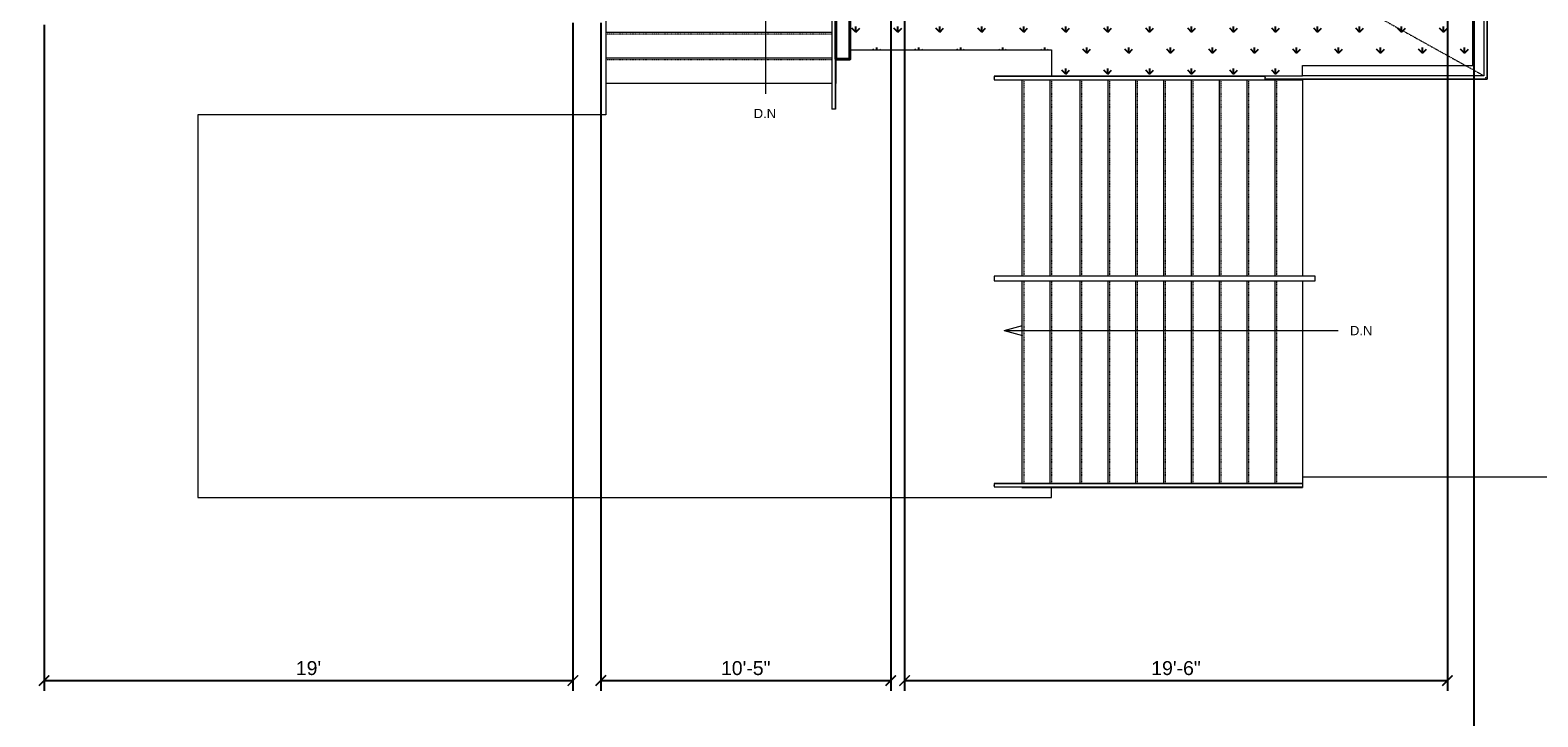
# Model space of a CAD drawing. Header units: inches. Extents: x -2078 to 109126, y -964 to 6385.
# Tile 162 of 256: x 26511 to 27161, y 3368 to 3664. Entities that reach past the tile are written whole.
import ezdxf

# ---------------------------------------------------------------- set-up
doc = ezdxf.new("R2010")
doc.units = ezdxf.units.IN
doc.header["$MEASUREMENT"] = 0
doc.linetypes.add('HIDDEN2', pattern=[0.1875, 0.125, -0.0625])
doc.linetypes.add('Overhead 1_16_', pattern=[0.101562, 0.0625, -0.039062])
for name, color, linetype, lineweight in [('A-ANNO', 2, 'Continuous', 5), ('A-ANNO-DIMS', 1, 'Continuous', 9), ('A-DETAIL-3', 40, 'Continuous', 15), ('A-DETL-THIN', 151, 'Continuous', 9), ('A-FLOR', 6, 'Continuous', 18), ('A-HIDDEN', 2, 'HIDDEN2', 18), ('A-RAILING', 4, 'Continuous', 9), ('A-STRS', 4, 'Continuous', 9), ('A-WALL', 3, 'Continuous', 40)]:
    doc.layers.add(name, color=color, linetype=linetype, lineweight=lineweight)
doc.layers.add('A-HATCH', color=9, linetype='Continuous')
doc.styles.add('Arial_2', font='arial.ttf', dxfattribs={"height": 3})
doc.styles.add('JC', font='arial.ttf', dxfattribs={"height": 0.125})
doc.dimstyles.new('JC-DIMS', dxfattribs={"dimtxt": 0.125, "dimasz": 0.09375, "dimexe": 0.09375, "dimexo": 0.09375, "dimgap": 0.046875, "dimtad": 1, "dimdec": 1, "dimzin": 0, "dimdsep": 46, "dimlunit": 4, "dimtxsty": 'JC', "dimblk": 'ARCHTICK', "dimcen": 0.09, "dimclrd": 1, "dimclre": 1, "dimclrt": 256, "dimadec": 0, "dimazin": 0, "dimtfac": 1, "dimtdec": 1, "dimtofl": 0, "dimtmove": 1, "dimatfit": 3, "dimfxl": 1, "dimtolj": 1, "dimtzin": 0, "dimarcsym": 0})

# ---------------------------------------------------------------- blocks, each defined once
blk = doc.blocks.new('Top Rail Type - Top Rail_Internal_-1593777-3RD FL')
at = {"layer": 'A-RAILING'}
for p, q in [((750.01, -324.59), (750.01, -467.59)), ((751.51, -467.59), (751.51, -324.59))]:
    blk.add_line(p, q, dxfattribs=at)
at = {"layer": 'A-RAILING', "flags": 128}
for points in [[(750.68, -324.59), (750.76, -324.59), (750.84, -324.59)], [(750.84, -467.59), (750.76, -467.59), (750.68, -467.59)]]:
    blk.add_lwpolyline(points, dxfattribs=at)
blk = doc.blocks.new('Top Rail Type - Top Rail_Internal_-V6-3RD FL')
at = {"layer": 'A-RAILING'}
for p, q in [((751.51, -324.59), (750.01, -324.59)), ((750.01, -324.59), (750.01, -467.59)), ((751.51, -324.59), (751.51, -467.59)), ((751.51, -467.59), (750.01, -467.59))]:
    blk.add_line(p, q, dxfattribs=at)
blk = doc.blocks.new('Top Rail Type - Top Rail_Internal_-1673970-3RD FL')
at = {"layer": 'A-RAILING'}
for p, q in [((1031.08, -275.68), (1031.08, -453.18)), ((1031.92, -275.68), (1031.74, -275.68)), ((1032.58, -454.68), (1032.58, -275.68)), ((936.83, -453.84), (936.83, -454.02)), ((936.83, -454.68), (1032.58, -454.68)), ((1031.08, -453.18), (952.93, -453.18))]:
    blk.add_line(p, q, dxfattribs=at)
blk.add_open_spline([(1031.74, -453.84), (1031.75, -453.85), (1031.78, -453.89), (1031.83, -453.93), (1031.88, -453.98), (1031.91, -454.01), (1031.92, -454.02)], degree=3, knots=[0.46086968, 0.46086968, 0.46086968, 0.46086968, 0.47916667, 0.5, 0.52083333, 0.53913032, 0.53913032, 0.53913032, 0.53913032], dxfattribs=at)
blk = doc.blocks.new('Top Rail Type - Top Rail_Internal_-V9-3RD FL')
at = {"layer": 'A-RAILING'}
for p, q in [((1032.58, -275.68), (1031.08, -275.68)), ((1031.08, -275.68), (1031.08, -453.18)), ((1032.58, -275.68), (1032.58, -454.68)), ((936.83, -454.68), (936.83, -453.18)), ((1032.58, -454.68), (936.83, -454.68)), ((1031.08, -453.18), (952.93, -453.18))]:
    blk.add_line(p, q, dxfattribs=at)
blk = doc.blocks.new('Top Rail Type - Top Rail_Internal_-1676044-3RD FL')
at = {"layer": 'A-RAILING'}
for p, q in [((952.93, -629.01), (819.93, -629.01)), ((819.93, -630.51), (952.93, -630.51))]:
    blk.add_line(p, q, dxfattribs=at)
at = {"layer": 'A-RAILING', "flags": 128}
for points in [[(819.93, -629.84), (819.93, -629.76), (819.93, -629.68)], [(952.93, -629.68), (952.93, -629.76), (952.93, -629.84)]]:
    blk.add_lwpolyline(points, dxfattribs=at)
blk = doc.blocks.new('Top Rail Type - Top Rail_Internal_-V10-3RD FL')
at = {"layer": 'A-RAILING'}
for p, q in [((819.93, -629.01), (819.93, -630.51)), ((819.93, -629.01), (952.93, -629.01)), ((952.93, -629.01), (952.93, -630.51)), ((819.93, -630.51), (952.93, -630.51))]:
    blk.add_line(p, q, dxfattribs=at)
blk = doc.blocks.new('Top Rail Type - Top Rail_Internal_-1676055-3RD FL')
at = {"layer": 'A-RAILING'}
for p, q in [((936.83, -453.43), (819.93, -453.43)), ((819.93, -454.93), (952.93, -454.93))]:
    blk.add_line(p, q, dxfattribs=at)
at = {"layer": 'A-RAILING', "flags": 128}
blk.add_lwpolyline([(819.93, -454.26), (819.93, -454.18), (819.93, -454.1)], dxfattribs=at)
blk = doc.blocks.new('Top Rail Type - Top Rail_Internal_-V11-3RD FL')
at = {"layer": 'A-RAILING'}
for p, q in [((819.93, -453.43), (819.93, -454.93)), ((819.93, -453.43), (936.83, -453.43)), ((819.93, -454.93), (952.93, -454.93)), ((952.93, -454.68), (952.93, -454.93))]:
    blk.add_line(p, q, dxfattribs=at)
blk = doc.blocks.new('_ArchTick')
at = {"color": 0, "linetype": 'ByBlock', "const_width": 0.15}
blk.add_lwpolyline([(-0.5, -0.5), (0.5, 0.5)], dxfattribs=at)
blk = doc.blocks.new('*D773')
at = {"layer": 'A-ANNO-DIMS', "color": 1, "lineweight": -2, "transparency": 16777216}
for p, q in [((26888.32, 3862.52), (26888.32, 3379.5)), ((27122.32, 3817.45), (27122.32, 3379.5)), ((26888.32, 3384), (27122.32, 3384))]:
    blk.add_line(p, q, dxfattribs=at)
at = {"layer": 'Defpoints', "color": 0, "transparency": 16777216}
for p in [(26888.32, 3867.02), (27122.32, 3821.95), (27122.32, 3384)]:
    blk.add_point(p, dxfattribs=at)
at = {"layer": 'A-ANNO-DIMS', "color": 1, "lineweight": -2, "transparency": 16777216, "xscale": 4.5, "yscale": 4.5, "zscale": 4.5, "rotation": 180}
blk.add_blockref('_ArchTick', (26888.32, 3384), dxfattribs=at)
at = {"layer": 'A-ANNO-DIMS', "color": 1, "lineweight": -2, "transparency": 16777216, "xscale": 4.5, "yscale": 4.5, "zscale": 4.5}
blk.add_blockref('_ArchTick', (27122.32, 3384), dxfattribs=at)
at = {"layer": 'A-ANNO-DIMS', "transparency": 16777216, "insert": (27005.32, 3389.32), "char_height": 6, "width": 0.4874, "attachment_point": 5, "style": 'JC'}
blk.add_mtext('\\A1;19\'-6"', dxfattribs=at)
blk = doc.blocks.new('*D775')
at = {"layer": 'A-ANNO-DIMS', "color": 1, "lineweight": -2, "transparency": 16777216}
for p, q in [((26882.32, 3862.52), (26882.32, 3379.5)), ((26757.32, 3667.5), (26757.32, 3379.5)), ((26757.32, 3384), (26882.32, 3384))]:
    blk.add_line(p, q, dxfattribs=at)
at = {"layer": 'Defpoints', "color": 0, "transparency": 16777216}
for p in [(26882.32, 3867.02), (26757.32, 3672), (26882.32, 3384)]:
    blk.add_point(p, dxfattribs=at)
at = {"layer": 'A-ANNO-DIMS', "color": 1, "lineweight": -2, "transparency": 16777216, "xscale": 4.5, "yscale": 4.5, "zscale": 4.5, "rotation": 180}
blk.add_blockref('_ArchTick', (26757.32, 3384), dxfattribs=at)
at = {"layer": 'A-ANNO-DIMS', "color": 1, "lineweight": -2, "transparency": 16777216, "xscale": 4.5, "yscale": 4.5, "zscale": 4.5}
blk.add_blockref('_ArchTick', (26882.32, 3384), dxfattribs=at)
at = {"layer": 'A-ANNO-DIMS', "transparency": 16777216, "insert": (26819.82, 3389.32), "char_height": 6, "width": 0.4874, "attachment_point": 5, "style": 'JC'}
blk.add_mtext('\\A1;10\'-5"', dxfattribs=at)
blk = doc.blocks.new('*D777')
at = {"layer": 'A-ANNO-DIMS', "color": 1, "lineweight": -2, "transparency": 16777216}
for p, q in [((26517.32, 3666.69), (26517.32, 3379.5)), ((26745.32, 3667.5), (26745.32, 3379.5)), ((26517.32, 3384), (26745.32, 3384))]:
    blk.add_line(p, q, dxfattribs=at)
at = {"layer": 'Defpoints', "color": 0, "transparency": 16777216}
for p in [(26517.32, 3671.19), (26745.32, 3672), (26745.32, 3384)]:
    blk.add_point(p, dxfattribs=at)
at = {"layer": 'A-ANNO-DIMS', "color": 1, "lineweight": -2, "transparency": 16777216, "xscale": 4.5, "yscale": 4.5, "zscale": 4.5, "rotation": 180}
blk.add_blockref('_ArchTick', (26517.32, 3384), dxfattribs=at)
at = {"layer": 'A-ANNO-DIMS', "color": 1, "lineweight": -2, "transparency": 16777216, "xscale": 4.5, "yscale": 4.5, "zscale": 4.5}
blk.add_blockref('_ArchTick', (26745.32, 3384), dxfattribs=at)
at = {"layer": 'A-ANNO-DIMS', "transparency": 16777216, "insert": (26631.32, 3389.32), "char_height": 6, "width": 0.4874, "attachment_point": 5, "style": 'JC'}
blk.add_mtext("\\A1;19'", dxfattribs=at)
blk = doc.blocks.new('*D847')
at = {"layer": 'A-ANNO-DIMS', "color": 1, "lineweight": -2, "transparency": 16777216}
for p, q in [((27133.76, 4411.52), (27133.76, 3338.45)), ((25168.76, 3666.42), (25168.76, 3338.45)), ((25168.76, 3342.95), (27133.76, 3342.95))]:
    blk.add_line(p, q, dxfattribs=at)
at = {"layer": 'Defpoints', "color": 0, "transparency": 16777216}
for p in [(27133.76, 4416.02), (25168.76, 3670.92), (27133.76, 3342.95)]:
    blk.add_point(p, dxfattribs=at)
at = {"layer": 'A-ANNO-DIMS', "color": 1, "lineweight": -2, "transparency": 16777216, "xscale": 4.5, "yscale": 4.5, "zscale": 4.5, "rotation": 180}
blk.add_blockref('_ArchTick', (25168.76, 3342.95), dxfattribs=at)
at = {"layer": 'A-ANNO-DIMS', "color": 1, "lineweight": -2, "transparency": 16777216, "xscale": 4.5, "yscale": 4.5, "zscale": 4.5}
blk.add_blockref('_ArchTick', (27133.76, 3342.95), dxfattribs=at)
at = {"layer": 'A-ANNO-DIMS', "transparency": 16777216, "insert": (26151.26, 3348.27), "char_height": 6, "width": 0.5739, "attachment_point": 5, "style": 'JC'}
blk.add_mtext('\\A1;163\'-9"', dxfattribs=at)

msp = doc.modelspace()

# ---------------------------------------------------------------- hatches: boundary and pattern name
at = {"layer": 'A-HATCH'}
h = msp.add_hatch(dxfattribs=at)
h.set_pattern_fill('FP_2', color=254, scale=64, style=0, pattern_type=2)
h.set_pattern_definition([(90, (26106.959, 4097.954), (-9.051, 9.051), [2.4, -15.702]), (45, (26106.959, 4097.954), (-9.05097, 9.05097), [2.4, -10.4]), (135, (26106.959, 4097.954), (-9.05097, -9.05097), [2.4, -10.4])])
h.paths.add_polyline_path([(27059.65, 3644.771), (27059.893, 3644.771), (27059.893, 3649.21), (27133.316, 3649.21), (27133.316, 3750.766), (27057.106, 3750.766), (27057.106, 3792.12), (26997.106, 3792.12), (26997.106, 3756.766), (26864.717, 3756.766), (26864.717, 3655.923), (26951.643, 3655.923), (26951.643, 3644.771), (27049.308, 3644.771)])

# ---------------------------------------------------------------- linework, layer by layer
at = {"layer": 'A-ANNO'}
for p, q in [((26828.357, 3780.465), (26828.357, 3636.921)), ((26931.182, 3534.872), (26939.182, 3537.015)), ((26931.182, 3534.872), (26939.182, 3532.728)), ((26931.182, 3534.872), (27075.221, 3534.872))]:
    msp.add_line(p, q, dxfattribs=at)
at = {"layer": 'A-DETAIL-3', "lineweight": 9}
for p, q in [((26759.449, 3627.923), (26583.633, 3627.923)), ((26583.633, 3627.923), (26583.633, 3462.923)), ((26583.633, 3462.923), (26951.643, 3462.923))]:
    msp.add_line(p, q, dxfattribs=at)
at = {"layer": 'A-DETL-THIN'}
for p, q in [((27133.316, 3649.21), (27133.316, 3750.766)), ((26864.717, 3655.923), (26951.643, 3655.923)), ((26951.643, 3655.923), (26951.643, 3644.771)), ((27059.893, 3644.771), (27059.893, 3649.21)), ((27059.893, 3649.21), (27133.316, 3649.21)), ((26951.643, 3644.771), (27059.893, 3644.771)), ((26926.893, 3558.368), (26926.893, 3556.368)), ((27065.28, 3558.368), (26926.893, 3558.368)), ((26926.893, 3556.368), (27065.28, 3556.368)), ((27065.28, 3556.368), (27065.28, 3558.368))]:
    msp.add_line(p, q, dxfattribs=at)
at = {"layer": 'A-FLOR', "color": 7}
for p, q in [((26858.717, 3651.923), (26858.717, 3641.362)), ((26856.967, 3641.362), (26759.449, 3641.362)), ((26759.449, 3641.362), (26759.449, 3627.923)), ((26858.717, 3641.362), (26858.467, 3641.362)), ((26951.643, 3462.923), (26951.643, 3467.192))]:
    msp.add_line(p, q, dxfattribs=at)
at = {"layer": 'A-FLOR'}
for p, q in [((27059.893, 3643.021), (27059.893, 3558.368)), ((27059.893, 3556.368), (27059.893, 3471.766)), ((27059.893, 3471.766), (27279.858, 3471.766))]:
    msp.add_line(p, q, dxfattribs=at)
at = {"layer": 'A-HIDDEN'}
msp.add_line((26758.449, 3855.421), (27138.04, 3644.771), dxfattribs=at)
at = {"layer": 'A-STRS'}
for p, q in [((26759.449, 3674.362), (26759.449, 3663.362)), ((26759.449, 3663.362), (26759.449, 3652.362)), ((26856.967, 3663.362), (26759.449, 3663.362)), ((26858.717, 3663.362), (26858.467, 3663.362)), ((26759.449, 3652.362), (26759.449, 3641.362)), ((26856.967, 3652.362), (26759.449, 3652.362)), ((26858.717, 3652.362), (26858.467, 3652.362)), ((26938.893, 3644.771), (26950.893, 3644.771)), ((26938.893, 3644.771), (26938.893, 3644.521)), ((26938.893, 3643.021), (26938.893, 3558.368)), ((26950.893, 3644.771), (26951.643, 3644.771)), ((26950.893, 3644.771), (26950.893, 3644.521)), ((26950.893, 3643.021), (26950.893, 3558.368)), ((26963.893, 3644.771), (26963.893, 3644.521)), ((26963.893, 3643.021), (26963.893, 3558.368)), ((26975.893, 3644.771), (26975.893, 3644.521)), ((26975.893, 3643.021), (26975.893, 3558.368)), ((26987.893, 3644.771), (26987.893, 3644.521)), ((26987.893, 3643.021), (26987.893, 3558.368)), ((26999.893, 3644.771), (26999.893, 3644.521)), ((26999.893, 3643.021), (26999.893, 3558.368)), ((27011.893, 3644.771), (27011.893, 3644.521)), ((27011.893, 3643.021), (27011.893, 3558.368)), ((27023.893, 3644.771), (27023.893, 3644.521)), ((27023.893, 3643.021), (27023.893, 3558.368)), ((27035.893, 3644.771), (27035.893, 3644.521)), ((27035.893, 3643.021), (27035.893, 3558.368)), ((27047.893, 3643.021), (27047.893, 3558.368)), ((27059.893, 3643.021), (27059.893, 3558.368)), ((26938.893, 3556.368), (26938.893, 3468.942)), ((26950.893, 3556.368), (26950.893, 3468.942)), ((26963.893, 3556.368), (26963.893, 3468.942)), ((26975.893, 3556.368), (26975.893, 3468.942)), ((26987.893, 3556.368), (26987.893, 3468.942)), ((26999.893, 3556.368), (26999.893, 3468.942)), ((27011.893, 3556.368), (27011.893, 3468.942)), ((27023.893, 3556.368), (27023.893, 3468.942)), ((27035.893, 3556.368), (27035.893, 3468.942)), ((27047.893, 3556.368), (27047.893, 3468.942)), ((27059.893, 3556.368), (27059.893, 3468.942)), ((26938.893, 3467.442), (26938.893, 3467.192)), ((26938.893, 3467.192), (26950.893, 3467.192)), ((26950.893, 3467.442), (26950.893, 3467.192)), ((26950.893, 3467.192), (26963.893, 3467.192)), ((26963.893, 3467.442), (26963.893, 3467.192)), ((26963.893, 3467.192), (26975.893, 3467.192)), ((26975.893, 3467.442), (26975.893, 3467.192)), ((26975.893, 3467.192), (26987.893, 3467.192)), ((26987.893, 3467.442), (26987.893, 3467.192)), ((26987.893, 3467.192), (26999.893, 3467.192)), ((26999.893, 3467.442), (26999.893, 3467.192)), ((26999.893, 3467.192), (27011.893, 3467.192)), ((27011.893, 3467.442), (27011.893, 3467.192)), ((27011.893, 3467.192), (27023.893, 3467.192)), ((27023.893, 3467.442), (27023.893, 3467.192)), ((27023.893, 3467.192), (27035.893, 3467.192)), ((27035.893, 3467.442), (27035.893, 3467.192)), ((27035.893, 3467.192), (27047.893, 3467.192)), ((27047.893, 3467.442), (27047.893, 3467.192)), ((27047.893, 3467.192), (27059.893, 3467.192)), ((27059.893, 3467.442), (27059.893, 3467.192))]:
    msp.add_line(p, q, dxfattribs=at)
at = {"layer": 'A-STRS', "linetype": 'Overhead 1_16_'}
for p, q in [((26856.967, 3662.612), (26759.449, 3662.612)), ((26858.717, 3662.612), (26858.467, 3662.612)), ((26856.967, 3651.612), (26759.449, 3651.612)), ((26858.717, 3651.612), (26858.467, 3651.612)), ((26939.643, 3644.771), (26939.643, 3644.521)), ((26939.643, 3643.021), (26939.643, 3558.368)), ((26951.643, 3644.771), (26951.643, 3644.521)), ((26951.643, 3643.021), (26951.643, 3558.368)), ((26964.643, 3644.771), (26964.643, 3644.521)), ((26964.643, 3643.021), (26964.643, 3558.368)), ((26976.643, 3644.771), (26976.643, 3644.521)), ((26976.643, 3643.021), (26976.643, 3558.368)), ((26988.643, 3644.771), (26988.643, 3644.521)), ((26988.643, 3643.021), (26988.643, 3558.368)), ((27000.643, 3644.771), (27000.643, 3644.521)), ((27000.643, 3643.021), (27000.643, 3558.368)), ((27012.643, 3644.771), (27012.643, 3644.521)), ((27012.643, 3643.021), (27012.643, 3558.368)), ((27024.643, 3644.771), (27024.643, 3644.521)), ((27024.643, 3643.021), (27024.643, 3558.368)), ((27036.643, 3644.771), (27036.643, 3644.521)), ((27036.643, 3643.021), (27036.643, 3558.368)), ((27048.643, 3643.021), (27048.643, 3558.368)), ((26939.643, 3556.368), (26939.643, 3468.942)), ((26951.643, 3556.368), (26951.643, 3468.942)), ((26964.643, 3556.368), (26964.643, 3468.942)), ((26976.643, 3556.368), (26976.643, 3468.942)), ((26988.643, 3556.368), (26988.643, 3468.942)), ((27000.643, 3556.368), (27000.643, 3468.942)), ((27012.643, 3556.368), (27012.643, 3468.942)), ((27024.643, 3556.368), (27024.643, 3468.942)), ((27036.643, 3556.368), (27036.643, 3468.942)), ((27048.643, 3556.368), (27048.643, 3468.942)), ((26939.643, 3467.442), (26939.643, 3467.192)), ((26951.643, 3467.442), (26951.643, 3467.192)), ((26964.643, 3467.442), (26964.643, 3467.192)), ((26976.643, 3467.442), (26976.643, 3467.192)), ((26988.643, 3467.442), (26988.643, 3467.192)), ((27000.643, 3467.442), (27000.643, 3467.192)), ((27012.643, 3467.442), (27012.643, 3467.192)), ((27024.643, 3467.442), (27024.643, 3467.192)), ((27036.643, 3467.442), (27036.643, 3467.192)), ((27048.643, 3467.442), (27048.643, 3467.192))]:
    msp.add_line(p, q, dxfattribs=at)
at = {"layer": 'A-WALL'}
msp.add_lwpolyline([(27134.316, 3822.065), (27137.447, 3822.065), (27137.447, 3756.766), (27063.106, 3756.766), (27063.106, 3798.12), (26991.106, 3798.12), (26991.106, 3762.766), (26858.717, 3762.766), (26858.717, 3651.923), (26864.717, 3651.923), (26864.717, 3655.923), (26864.717, 3756.766), (26997.106, 3756.766), (26997.106, 3792.12), (27057.106, 3792.12), (27057.106, 3750.766), (27133.316, 3750.766), (27138.04, 3750.766), (27143.447, 3750.766), (27143.447, 3828.065), (27134.316, 3828.065)], dxfattribs=at)

# ---------------------------------------------------------------- block references
at = {"layer": 'A-RAILING'}
for name in ['Top Rail Type - Top Rail_Internal_-1673970-3RD FL', 'Top Rail Type - Top Rail_Internal_-V9-3RD FL', 'Top Rail Type - Top Rail_Internal_-1593777-3RD FL', 'Top Rail Type - Top Rail_Internal_-V6-3RD FL', 'Top Rail Type - Top Rail_Internal_-1676055-3RD FL', 'Top Rail Type - Top Rail_Internal_-V11-3RD FL', 'Top Rail Type - Top Rail_Internal_-1676044-3RD FL', 'Top Rail Type - Top Rail_Internal_-V10-3RD FL']:
    msp.add_blockref(name, (26106.959, 4097.954), dxfattribs=at)

# ---------------------------------------------------------------- texts
at = {"layer": 'A-ANNO', "char_height": 4, "width": 12.12, "attachment_point": 1, "style": 'Arial_2'}
for insert in [(26823.28, 3630.468), (27080.341, 3536.872)]:
    msp.add_mtext('D.N', dxfattribs=dict(at, insert=insert))

# ---------------------------------------------------------------- dimensions: what is measured, and where the dimension line sits
at = {"layer": 'A-ANNO-DIMS'}
for base, p1, p2, picture, middle in [((27133.759, 3342.954), (25168.759, 3670.92), (27133.759, 4416.021), '*D847', (26151.259, 3348.27)), ((26882.316, 3384.003), (26757.316, 3671.996), (26882.316, 3867.021), '*D775', (26819.816, 3389.317)), ((27122.316, 3384.003), (26888.316, 3867.021), (27122.316, 3821.951), '*D773', (27005.316, 3389.317)), ((26745.316, 3384.003), (26517.316, 3671.186), (26745.316, 3671.996), '*D777', (26631.316, 3389.317))]:
    dim = msp.add_linear_dim(base=base, p1=p1, p2=p2, dimstyle='JC-DIMS', dxfattribs=at)
    dim.commit()
    dim.dimension.update_dxf_attribs({"geometry": picture, "text_midpoint": middle})

doc.saveas('drawing.dxf')
